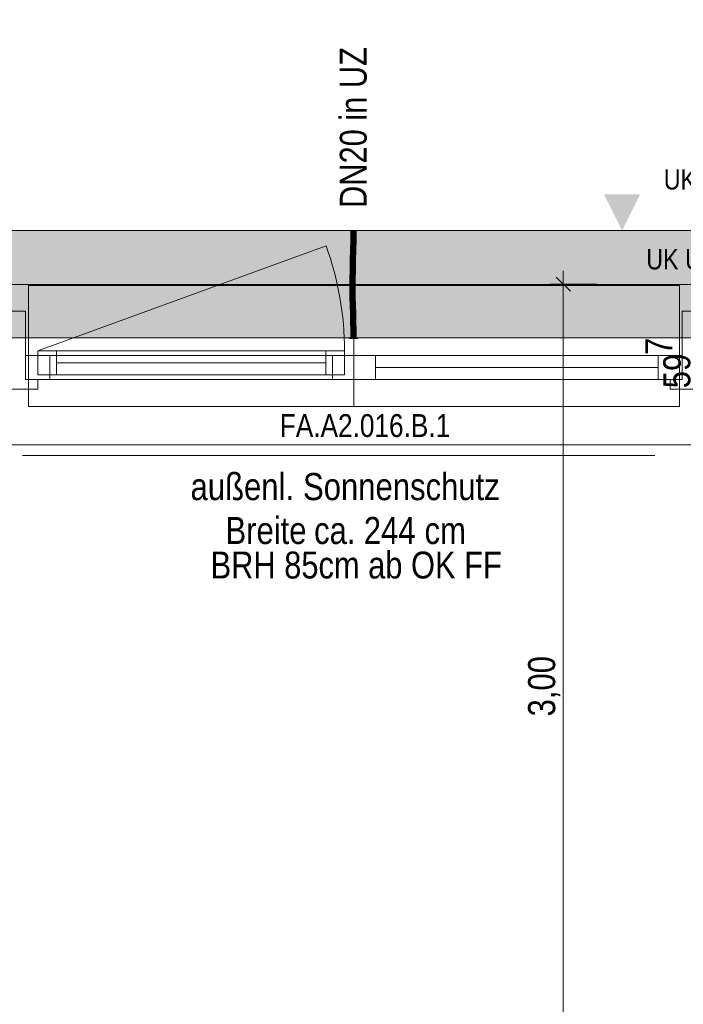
# Model space of a CAD drawing. Extents: x -620 to 300, y 62 to 1112.
# Tile 47 of 88: x -68 to -19, y 556 to 629. Entities that reach past the tile are written whole.
import ezdxf
from ezdxf.lldxf.tags import DXFTag

# ---------------------------------------------------------------- set-up
doc = ezdxf.new("R2010")
doc.units = 0
doc.layers.get('0').update_dxf_attribs({"lineweight": 13})
for name, color, linetype, lineweight, true_color in [('00_Beschriftung UZ', 3, 'Continuous', 13, 0x00ff00), ('30 -33 Aussenwände- 7 Fassade_ Elemente', 7, 'Continuous', 9, 0x00aacc), ('30 -35 Decken- 1 Konstruktion-Träger- Stahlbeton', 7, 'grob-A06G9RP38I', 13, 0x33aa00), ('70 -72 Beschriftung- 1 Beschriftung allgemein', 7, 'Continuous', 9, 0xff6633), ('70 -76 Bemaßung- 2 Allgemein', 9, 'Continuous', 5, 0x808080), ('E_Leerrohr 20', 7, 'Continuous', 13, 0xcc0099), ('E_Leerrohr 20-Shading', 7, 'Continuous', 13, 0xcc0099), ('iwb_Schraffur_Unterzug', 7, 'Continuous', 5, 0xffffcc)]:
    doc.layers.add(name, color=color, linetype=linetype, lineweight=lineweight, true_color=true_color)
doc.layers.add('70 -71 Achsen- 1 Gebäudeachsen', color=7, linetype='STRICHPUNKT2-A06G9RP48I', lineweight=18)
doc.layers.add('Detailelementbeschriftung', color=7, linetype='Continuous', lineweight=9)
doc.styles.get("Standard").update_dxf_attribs({"font": 'ARIALN.TTF'})
tags = doc.linetypes.add('grob-A06G9RP38I', pattern=[14, 3, -8, 3]).pattern_tags.tags
tags[8:9] = [DXFTag(74, 4), DXFTag(75, 0), DXFTag(340, '0'), DXFTag(46, 0.0), DXFTag(50, 0.0), DXFTag(44, 0.0), DXFTag(45, 0.0)]
tags[6:7] = [DXFTag(74, 4), DXFTag(75, 0), DXFTag(340, '0'), DXFTag(46, 0.0), DXFTag(50, 0.0), DXFTag(44, 0.0), DXFTag(45, 0.0)]
tags[4:5] = [DXFTag(74, 4), DXFTag(75, 0), DXFTag(340, '0'), DXFTag(46, 0.0), DXFTag(50, 0.0), DXFTag(44, 0.0), DXFTag(45, 0.0)]
tags = doc.linetypes.add('STRICHPUNKT2', pattern=[12.7, 6.35, -3.175, 0, -3.175]).pattern_tags.tags
tags[10:11] = [DXFTag(74, 4), DXFTag(75, 0), DXFTag(340, '0'), DXFTag(46, 0.0), DXFTag(50, 0.0), DXFTag(44, 0.0), DXFTag(45, 0.0)]
tags[8:9] = [DXFTag(74, 4), DXFTag(75, 0), DXFTag(340, '0'), DXFTag(46, 0.0), DXFTag(50, 0.0), DXFTag(44, 0.0), DXFTag(45, 0.0)]
tags[6:7] = [DXFTag(74, 4), DXFTag(75, 0), DXFTag(340, '0'), DXFTag(46, 0.0), DXFTag(50, 0.0), DXFTag(44, 0.0), DXFTag(45, 0.0)]
tags[4:5] = [DXFTag(74, 4), DXFTag(75, 0), DXFTag(340, '0'), DXFTag(46, 0.0), DXFTag(50, 0.0), DXFTag(44, 0.0), DXFTag(45, 0.0)]
tags = doc.linetypes.add('STRICHPUNKT2-A06G9RP48I', pattern=[12.7, 6.35, -3.175, 0, -3.175]).pattern_tags.tags
tags[10:11] = [DXFTag(74, 4), DXFTag(75, 0), DXFTag(340, '0'), DXFTag(46, 0.0), DXFTag(50, 0.0), DXFTag(44, 0.0), DXFTag(45, 0.0)]
tags[8:9] = [DXFTag(74, 4), DXFTag(75, 0), DXFTag(340, '0'), DXFTag(46, 0.0), DXFTag(50, 0.0), DXFTag(44, 0.0), DXFTag(45, 0.0)]
tags[6:7] = [DXFTag(74, 4), DXFTag(75, 0), DXFTag(340, '0'), DXFTag(46, 0.0), DXFTag(50, 0.0), DXFTag(44, 0.0), DXFTag(45, 0.0)]
tags[4:5] = [DXFTag(74, 4), DXFTag(75, 0), DXFTag(340, '0'), DXFTag(46, 0.0), DXFTag(50, 0.0), DXFTag(44, 0.0), DXFTag(45, 0.0)]

# ---------------------------------------------------------------- blocks, each defined once
blk = doc.blocks.new('Shading-A06G9RL38I', base_point=(-43.692, 607.921))
at = {"layer": 'E_Leerrohr 20-Shading', "color": 223, "true_color": 0xc67fb4}
for points in [[(-43.819, 613.614), (-43.877, 613.614), (-43.825, 612.891), (-43.884, 612.892)], [(-43.477, 613.614), (-43.536, 613.614), (-43.484, 612.886), (-43.542, 612.887)], [(-43.825, 612.891), (-43.884, 612.892), (-43.842, 612.167), (-43.899, 612.169)], [(-43.84, 612.167), (-43.825, 612.891), (-43.842, 612.167)], [(-43.488, 612.886), (-43.542, 612.887), (-43.514, 612.159), (-43.558, 612.161)], [(-43.499, 612.159), (-43.484, 612.886), (-43.514, 612.159), (-43.488, 612.886)], [(-43.842, 612.167), (-43.899, 612.169), (-43.865, 611.443), (-43.919, 611.444)], [(-43.865, 611.443), (-43.861, 611.443), (-43.842, 612.167), (-43.84, 612.167)], [(-43.861, 611.443), (-43.86, 611.443), (-43.84, 612.167)], [(-43.514, 612.159), (-43.558, 612.161), (-43.548, 611.435), (-43.577, 611.435)], [(-43.519, 611.434), (-43.499, 612.159), (-43.548, 611.435), (-43.514, 612.159)], [(-43.882, 610.848), (-43.865, 611.443), (-43.938, 610.719), (-43.919, 611.444)], [(-43.865, 611.443), (-43.882, 610.848), (-43.861, 611.443), (-43.869, 611.153)], [(-43.861, 611.443), (-43.869, 611.153), (-43.86, 611.443), (-43.866, 611.217)], [(-43.548, 611.435), (-43.577, 611.435), (-43.58, 610.711), (-43.596, 610.711)], [(-43.538, 610.71), (-43.519, 611.434), (-43.58, 610.711), (-43.548, 611.435)], [(-43.888, 610.718), (-43.938, 610.719), (-43.912, 609.991), (-43.951, 609.992)], [(-43.882, 610.848), (-43.938, 610.719), (-43.888, 610.718)], [(-43.901, 609.991), (-43.886, 610.718), (-43.912, 609.991), (-43.888, 610.718)], [(-43.901, 609.991), (-43.894, 609.991), (-43.886, 610.718), (-43.881, 610.718)], [(-43.894, 609.991), (-43.893, 609.991), (-43.881, 610.718), (-43.879, 610.718)], [(-43.886, 610.718), (-43.882, 610.848), (-43.888, 610.718)], [(-43.882, 610.848), (-43.886, 610.718), (-43.869, 611.153), (-43.881, 610.718)], [(-43.869, 611.153), (-43.881, 610.718), (-43.866, 611.217), (-43.879, 610.718)], [(-43.589, 610.711), (-43.596, 610.711), (-43.607, 609.988), (-43.61, 609.988)], [(-43.603, 609.988), (-43.58, 610.711), (-43.607, 609.988), (-43.589, 610.711)], [(-43.602, 609.988), (-43.58, 610.711), (-43.593, 610.316)], [(-43.602, 609.988), (-43.551, 609.987), (-43.58, 610.711), (-43.538, 610.71)], [(-43.914, 609.63), (-43.912, 609.991), (-43.953, 609.631), (-43.951, 609.992)], [(-43.904, 609.264), (-43.901, 609.991), (-43.917, 609.264), (-43.912, 609.991)], [(-43.904, 609.264), (-43.894, 609.991), (-43.901, 609.991)], [(-43.904, 609.264), (-43.896, 609.264), (-43.894, 609.991), (-43.894, 609.63)], [(-43.894, 609.63), (-43.893, 609.991), (-43.894, 609.991)], [(-43.611, 609.625), (-43.61, 609.625), (-43.61, 609.988), (-43.607, 609.988)], [(-43.61, 609.625), (-43.606, 609.625), (-43.607, 609.988), (-43.603, 609.988)], [(-43.606, 609.625), (-43.553, 609.624), (-43.602, 609.988), (-43.551, 609.987)], [(-43.606, 609.625), (-43.602, 609.988), (-43.606, 609.698)], [(-43.602, 609.988), (-43.603, 609.988), (-43.606, 609.698)], [(-43.603, 609.988), (-43.602, 609.988), (-43.593, 610.316)], [(-43.917, 609.264), (-43.914, 609.63), (-43.954, 609.264), (-43.953, 609.631)], [(-43.917, 609.264), (-43.954, 609.264), (-43.903, 608.654), (-43.946, 608.653)], [(-43.893, 608.654), (-43.904, 609.264), (-43.903, 608.654), (-43.917, 609.264)], [(-43.888, 608.654), (-43.896, 609.264), (-43.893, 608.654), (-43.904, 609.264)], [(-43.609, 609.265), (-43.606, 609.625), (-43.613, 609.265), (-43.611, 609.625)], [(-43.609, 609.265), (-43.613, 609.265), (-43.595, 608.659), (-43.605, 608.659)], [(-43.609, 609.265), (-43.554, 609.266), (-43.606, 609.625), (-43.553, 609.624)], [(-43.547, 608.66), (-43.554, 609.266), (-43.595, 608.659), (-43.609, 609.265)], [(-43.903, 608.654), (-43.946, 608.653), (-43.878, 608.044), (-43.932, 608.042)], [(-43.874, 608.044), (-43.893, 608.654), (-43.878, 608.044), (-43.903, 608.654)], [(-43.873, 608.044), (-43.888, 608.654), (-43.874, 608.044), (-43.893, 608.654)], [(-43.604, 608.659), (-43.605, 608.659), (-43.59, 608.052)], [(-43.57, 608.052), (-43.595, 608.659), (-43.59, 608.052), (-43.604, 608.659)], [(-43.532, 608.053), (-43.547, 608.66), (-43.57, 608.052), (-43.595, 608.659)], [(-43.878, 608.044), (-43.932, 608.042), (-43.869, 607.875), (-43.91, 607.875)], [(-43.91, 607.875), (-43.932, 608.042), (-43.927, 607.875)], [(-43.913, 607.434), (-43.855, 607.435), (-43.927, 607.875), (-43.91, 607.875)], [(-43.91, 607.875), (-43.855, 607.435), (-43.868, 607.875)], [(-43.874, 608.044), (-43.878, 608.044), (-43.868, 607.875), (-43.869, 607.875)], [(-43.868, 607.875), (-43.873, 608.044), (-43.874, 608.044)], [(-43.585, 607.877), (-43.561, 607.878), (-43.59, 608.052), (-43.57, 608.052)], [(-43.514, 607.445), (-43.527, 607.878), (-43.572, 607.444), (-43.585, 607.877)], [(-43.561, 607.878), (-43.527, 607.878), (-43.57, 608.052), (-43.532, 608.053)], [(-43.855, 607.435), (-43.913, 607.434), (-43.837, 606.827), (-43.896, 606.826)], [(-43.514, 607.445), (-43.572, 607.444), (-43.496, 606.836), (-43.555, 606.834)], [(-43.837, 606.827), (-43.896, 606.826), (-43.825, 606.22), (-43.883, 606.219)], [(-43.824, 606.22), (-43.837, 606.827), (-43.825, 606.22), (-43.837, 606.827)], [(-43.496, 606.836), (-43.555, 606.834), (-43.483, 606.225), (-43.541, 606.224)], [(-43.825, 606.22), (-43.883, 606.219), (-43.823, 605.614), (-43.877, 605.614)], [(-43.823, 605.614), (-43.82, 605.614), (-43.825, 606.22), (-43.824, 606.22)], [(-43.82, 605.614), (-43.819, 605.614), (-43.824, 606.22)], [(-43.477, 605.614), (-43.486, 606.225), (-43.536, 605.614), (-43.541, 606.224)], [(-43.477, 605.614), (-43.483, 606.225), (-43.486, 606.225)]]:
    blk.add_solid(points, dxfattribs=at)
at = {"layer": 'E_Leerrohr 20-Shading', "color": 231, "true_color": 0xe17fc9}
for points in [[(-43.677, 613.614), (-43.819, 613.614), (-43.684, 612.889), (-43.825, 612.891)], [(-43.677, 613.614), (-43.684, 612.889), (-43.679, 612.889)], [(-43.673, 612.889), (-43.677, 613.614), (-43.679, 612.889)], [(-43.542, 612.887), (-43.536, 613.614), (-43.673, 612.889), (-43.677, 613.614)], [(-43.684, 612.889), (-43.825, 612.891), (-43.699, 612.164), (-43.84, 612.167)], [(-43.684, 612.889), (-43.699, 612.164), (-43.694, 612.164)], [(-43.684, 612.889), (-43.694, 612.164), (-43.679, 612.889), (-43.684, 612.164)], [(-43.684, 612.164), (-43.662, 612.163), (-43.679, 612.889), (-43.673, 612.889)], [(-43.662, 612.163), (-43.558, 612.161), (-43.673, 612.889), (-43.542, 612.887)], [(-43.699, 612.164), (-43.84, 612.167), (-43.719, 611.439), (-43.86, 611.443)], [(-43.699, 612.164), (-43.719, 611.439), (-43.716, 611.439)], [(-43.707, 611.439), (-43.694, 612.164), (-43.716, 611.439), (-43.699, 612.164)], [(-43.694, 612.164), (-43.707, 611.439), (-43.684, 612.164), (-43.689, 611.438)], [(-43.689, 611.438), (-43.648, 611.437), (-43.684, 612.164), (-43.662, 612.163)], [(-43.648, 611.437), (-43.577, 611.435), (-43.662, 612.163), (-43.558, 612.161)], [(-43.719, 611.439), (-43.86, 611.443), (-43.738, 610.714), (-43.879, 610.718)], [(-43.716, 611.439), (-43.719, 611.439), (-43.734, 610.714), (-43.738, 610.714)], [(-43.72, 610.714), (-43.707, 611.439), (-43.734, 610.714), (-43.716, 611.439)], [(-43.707, 611.439), (-43.72, 610.714), (-43.689, 611.438), (-43.695, 610.713)], [(-43.695, 610.713), (-43.635, 610.712), (-43.689, 611.438), (-43.648, 611.437)], [(-43.635, 610.712), (-43.596, 610.711), (-43.648, 611.437), (-43.577, 611.435)], [(-43.857, 610.717), (-43.879, 610.718), (-43.847, 609.991), (-43.893, 609.991)], [(-43.751, 609.99), (-43.738, 610.714), (-43.847, 609.991), (-43.857, 610.717)], [(-43.734, 610.714), (-43.738, 610.714), (-43.748, 609.99), (-43.751, 609.99)], [(-43.73, 609.989), (-43.72, 610.714), (-43.748, 609.99), (-43.734, 610.714)], [(-43.72, 610.714), (-43.73, 609.989), (-43.695, 610.713), (-43.699, 609.989)], [(-43.699, 609.989), (-43.625, 609.988), (-43.695, 610.713), (-43.635, 610.712)], [(-43.635, 610.712), (-43.625, 609.988), (-43.597, 610.711), (-43.618, 609.988)], [(-43.618, 609.988), (-43.61, 609.988), (-43.597, 610.711), (-43.596, 610.711)], [(-43.894, 609.63), (-43.846, 609.629), (-43.893, 609.991), (-43.847, 609.991)], [(-43.846, 609.629), (-43.753, 609.628), (-43.847, 609.991), (-43.751, 609.99)], [(-43.753, 609.628), (-43.732, 609.627), (-43.748, 609.99), (-43.73, 609.989)], [(-43.748, 609.99), (-43.751, 609.99), (-43.753, 609.628)], [(-43.699, 609.989), (-43.73, 609.989), (-43.699, 609.627), (-43.732, 609.627)], [(-43.699, 609.989), (-43.624, 609.782), (-43.625, 609.988)], [(-43.624, 609.782), (-43.699, 609.989), (-43.629, 609.626), (-43.699, 609.627)], [(-43.618, 609.988), (-43.625, 609.988), (-43.621, 609.885)], [(-43.621, 609.885), (-43.625, 609.988), (-43.624, 609.782)], [(-43.61, 609.988), (-43.618, 609.988), (-43.615, 609.731), (-43.621, 609.885)], [(-43.611, 609.625), (-43.61, 609.988), (-43.615, 609.731)], [(-43.754, 609.265), (-43.753, 609.628), (-43.896, 609.264), (-43.894, 609.63)], [(-43.845, 609.265), (-43.896, 609.264), (-43.85, 608.654), (-43.888, 608.654)], [(-43.747, 608.656), (-43.754, 609.265), (-43.85, 608.654), (-43.845, 609.265)], [(-43.735, 609.265), (-43.753, 609.628), (-43.754, 609.265)], [(-43.735, 609.265), (-43.754, 609.265), (-43.733, 608.657), (-43.747, 608.656)], [(-43.753, 609.628), (-43.735, 609.265), (-43.732, 609.627)], [(-43.732, 609.627), (-43.735, 609.265), (-43.699, 609.627), (-43.7, 609.265)], [(-43.7, 609.265), (-43.735, 609.265), (-43.7, 609.222)], [(-43.7, 609.222), (-43.735, 609.265), (-43.698, 608.657), (-43.733, 608.657)], [(-43.699, 609.627), (-43.7, 609.265), (-43.629, 609.626), (-43.641, 609.265)], [(-43.641, 609.265), (-43.7, 609.265), (-43.645, 609.154), (-43.7, 609.222)], [(-43.645, 609.154), (-43.7, 609.222), (-43.662, 608.658), (-43.698, 608.657)], [(-43.645, 609.154), (-43.629, 609.135), (-43.641, 609.265), (-43.625, 609.265)], [(-43.624, 609.782), (-43.641, 609.265), (-43.623, 609.369), (-43.625, 609.265)], [(-43.629, 609.135), (-43.624, 609.129), (-43.625, 609.265), (-43.623, 609.265)], [(-43.613, 609.265), (-43.624, 609.129), (-43.618, 608.659), (-43.628, 608.659)], [(-43.625, 609.265), (-43.623, 609.265), (-43.623, 609.369)], [(-43.615, 609.731), (-43.621, 609.885), (-43.623, 609.369), (-43.624, 609.782)], [(-43.623, 609.265), (-43.624, 609.129), (-43.62, 609.265)], [(-43.624, 609.129), (-43.613, 609.265), (-43.62, 609.265)], [(-43.623, 609.265), (-43.611, 609.625), (-43.623, 609.369), (-43.615, 609.731)], [(-43.611, 609.625), (-43.623, 609.265), (-43.62, 609.265)], [(-43.615, 609.463), (-43.62, 609.265), (-43.612, 609.463), (-43.613, 609.265)], [(-43.613, 609.265), (-43.618, 608.659), (-43.605, 608.659)], [(-43.611, 609.625), (-43.615, 609.463), (-43.612, 609.463)], [(-43.85, 608.654), (-43.888, 608.654), (-43.861, 608.044), (-43.873, 608.044)], [(-43.861, 608.044), (-43.732, 608.048), (-43.85, 608.654), (-43.748, 608.656)], [(-43.732, 608.048), (-43.747, 608.656), (-43.748, 608.656)], [(-43.733, 608.657), (-43.747, 608.656), (-43.728, 608.048), (-43.732, 608.048)], [(-43.698, 608.657), (-43.733, 608.657), (-43.693, 608.049), (-43.728, 608.048)], [(-43.662, 608.658), (-43.698, 608.657), (-43.685, 608.049), (-43.693, 608.049)], [(-43.656, 608.05), (-43.637, 608.658), (-43.685, 608.049), (-43.662, 608.658)], [(-43.662, 608.658), (-43.641, 608.658), (-43.645, 609.154), (-43.629, 609.135)], [(-43.656, 608.05), (-43.639, 608.05), (-43.637, 608.658), (-43.628, 608.659)], [(-43.641, 608.658), (-43.637, 608.658), (-43.629, 609.135), (-43.624, 609.129)], [(-43.628, 608.659), (-43.639, 608.05), (-43.618, 608.659), (-43.624, 608.051)], [(-43.637, 608.658), (-43.628, 608.659), (-43.624, 609.129)], [(-43.618, 608.659), (-43.624, 608.051), (-43.605, 608.659), (-43.599, 608.052)], [(-43.599, 608.052), (-43.59, 608.052), (-43.605, 608.659)], [(-43.868, 607.875), (-43.864, 607.875), (-43.873, 608.044), (-43.861, 608.044)], [(-43.714, 607.439), (-43.727, 607.877), (-43.855, 607.435), (-43.868, 607.875)], [(-43.864, 607.875), (-43.727, 607.877), (-43.861, 608.044), (-43.732, 608.048)], [(-43.728, 608.048), (-43.732, 608.048), (-43.727, 607.877)], [(-43.693, 608.049), (-43.728, 608.048), (-43.692, 607.921), (-43.727, 607.877)], [(-43.692, 607.921), (-43.727, 607.877), (-43.691, 607.777)], [(-43.691, 607.777), (-43.727, 607.877), (-43.688, 607.44), (-43.714, 607.439)], [(-43.692, 607.921), (-43.69, 607.923), (-43.693, 608.049), (-43.685, 608.049)], [(-43.69, 607.923), (-43.692, 607.921), (-43.692, 607.885)], [(-43.691, 607.777), (-43.69, 607.923), (-43.692, 607.885)], [(-43.691, 607.777), (-43.667, 607.709), (-43.69, 607.923), (-43.659, 607.964)], [(-43.675, 607.44), (-43.667, 607.709), (-43.688, 607.44), (-43.691, 607.777)], [(-43.69, 607.923), (-43.659, 607.964), (-43.685, 608.049), (-43.656, 608.05)], [(-43.647, 607.654), (-43.64, 607.988), (-43.667, 607.709), (-43.659, 607.964)], [(-43.639, 608.05), (-43.656, 608.05), (-43.64, 607.988), (-43.659, 607.964)], [(-43.625, 608.008), (-43.64, 607.988), (-43.629, 607.603), (-43.647, 607.654)], [(-43.639, 608.05), (-43.64, 607.988), (-43.624, 608.051), (-43.625, 608.008)], [(-43.629, 607.603), (-43.594, 607.504), (-43.625, 608.008), (-43.599, 608.041)], [(-43.624, 608.051), (-43.625, 608.008), (-43.599, 608.052), (-43.599, 608.041)], [(-43.599, 608.041), (-43.59, 608.052), (-43.599, 608.052)], [(-43.594, 607.504), (-43.591, 607.497), (-43.599, 608.041), (-43.59, 608.052)], [(-43.59, 608.052), (-43.591, 607.497), (-43.585, 607.877)], [(-43.591, 607.497), (-43.572, 607.444), (-43.585, 607.877)], [(-43.714, 607.439), (-43.855, 607.435), (-43.696, 606.831), (-43.837, 606.827)], [(-43.695, 606.831), (-43.685, 607.129), (-43.714, 607.439), (-43.688, 607.44)], [(-43.695, 606.831), (-43.714, 607.439), (-43.696, 606.831)], [(-43.695, 606.831), (-43.683, 606.831), (-43.685, 607.129)], [(-43.685, 607.129), (-43.675, 607.44), (-43.688, 607.44)], [(-43.683, 606.831), (-43.675, 607.44), (-43.685, 607.129)], [(-43.683, 606.831), (-43.664, 606.832), (-43.675, 607.44), (-43.652, 607.441)], [(-43.647, 607.654), (-43.667, 607.709), (-43.652, 607.441), (-43.675, 607.44)], [(-43.664, 606.832), (-43.638, 606.832), (-43.652, 607.441), (-43.631, 607.442)], [(-43.647, 607.654), (-43.652, 607.441), (-43.629, 607.603), (-43.631, 607.442)], [(-43.638, 606.832), (-43.602, 606.833), (-43.631, 607.442), (-43.592, 607.443)], [(-43.629, 607.603), (-43.631, 607.442), (-43.594, 607.504), (-43.593, 607.443)], [(-43.555, 606.834), (-43.572, 607.444), (-43.602, 606.833), (-43.592, 607.443)], [(-43.593, 607.443), (-43.592, 607.443), (-43.594, 607.504), (-43.591, 607.497)], [(-43.592, 607.443), (-43.572, 607.444), (-43.591, 607.497)], [(-43.696, 606.831), (-43.837, 606.827), (-43.683, 606.222), (-43.824, 606.22)], [(-43.683, 606.831), (-43.696, 606.831), (-43.679, 606.222), (-43.68, 606.222)], [(-43.696, 606.831), (-43.696, 606.831), (-43.68, 606.222), (-43.683, 606.222)], [(-43.664, 606.832), (-43.683, 606.831), (-43.674, 606.222), (-43.679, 606.222)], [(-43.664, 606.832), (-43.674, 606.222), (-43.638, 606.832), (-43.644, 606.223)], [(-43.644, 606.223), (-43.611, 606.223), (-43.638, 606.832), (-43.602, 606.833)], [(-43.611, 606.223), (-43.541, 606.224), (-43.602, 606.833), (-43.555, 606.834)], [(-43.683, 606.222), (-43.824, 606.22), (-43.677, 605.614), (-43.819, 605.614)], [(-43.679, 606.158), (-43.68, 606.222), (-43.678, 605.929), (-43.683, 606.222)], [(-43.677, 605.614), (-43.678, 605.929), (-43.683, 606.222)], [(-43.679, 606.222), (-43.68, 606.222), (-43.679, 606.158)], [(-43.674, 606.222), (-43.679, 606.222), (-43.675, 605.972), (-43.679, 606.158)], [(-43.676, 605.802), (-43.675, 605.972), (-43.678, 605.929), (-43.679, 606.158)], [(-43.677, 605.614), (-43.676, 605.802), (-43.678, 605.929)], [(-43.673, 605.614), (-43.676, 605.802), (-43.677, 605.614)], [(-43.673, 605.614), (-43.668, 605.614), (-43.676, 605.802), (-43.675, 605.972)], [(-43.675, 605.972), (-43.668, 605.614), (-43.611, 606.223), (-43.619, 605.614)], [(-43.675, 605.972), (-43.611, 606.223), (-43.674, 606.222)], [(-43.619, 605.614), (-43.536, 605.614), (-43.611, 606.223), (-43.541, 606.224)]]:
    blk.add_solid(points, dxfattribs=at)
blk = doc.blocks.new('Shading-A06G9RL58I', base_point=(-43.877, 612.826))
at = {"layer": 'E_Leerrohr 20-Shading', "color": 213, "true_color": 0xd67fc0}
for points in [[(-44.007, 613.626), (-44.007, 613.614), (-43.899, 613.626), (-43.899, 613.614)], [(-43.899, 613.614), (-43.677, 613.614), (-43.899, 613.626), (-43.677, 613.626)], [(-43.877, 612.826), (-43.677, 612.826), (-43.877, 613.614), (-43.677, 613.614)], [(-43.677, 613.626), (-43.677, 613.614), (-43.585, 613.626), (-43.585, 613.614)], [(-43.677, 613.614), (-43.677, 612.826), (-43.477, 613.614), (-43.489, 612.826)], [(-43.585, 613.626), (-43.585, 613.614), (-43.569, 613.626), (-43.569, 613.614)], [(-43.569, 613.614), (-43.347, 613.614), (-43.569, 613.626), (-43.347, 613.626)], [(-43.489, 612.826), (-43.477, 612.826), (-43.477, 613.614)]]:
    blk.add_solid(points, dxfattribs=at)
blk = doc.blocks.new('Shading-A06G9RL78I', base_point=(-43.847, 605.614))
at = {"layer": 'E_Leerrohr 20-Shading', "color": 213, "true_color": 0xd67fc0}
for points in [[(-43.851, 605.695), (-43.877, 606.402), (-43.877, 606.22)], [(-43.877, 606.402), (-43.851, 605.695), (-43.696, 606.402), (-43.7, 606.155)], [(-43.7, 606.155), (-43.677, 606.223), (-43.696, 606.402), (-43.677, 606.402)], [(-43.677, 606.223), (-43.589, 605.955), (-43.677, 606.402), (-43.583, 606.402)], [(-43.487, 606.243), (-43.583, 606.402), (-43.477, 605.614), (-43.589, 605.955)], [(-43.493, 606.402), (-43.583, 606.402), (-43.487, 606.243)], [(-43.486, 606.402), (-43.493, 606.402), (-43.477, 606.226), (-43.487, 606.243)], [(-43.477, 606.226), (-43.477, 606.402), (-43.486, 606.402)], [(-43.912, 605.614), (-44.007, 605.614), (-43.912, 605.602), (-44.007, 605.602)], [(-43.912, 605.602), (-43.905, 605.602), (-43.912, 605.614), (-43.905, 605.614)], [(-43.905, 605.602), (-43.851, 605.602), (-43.905, 605.614), (-43.851, 605.614)], [(-43.877, 605.614), (-43.851, 605.695), (-43.877, 606.22)], [(-43.851, 605.695), (-43.877, 605.614), (-43.847, 605.614)], [(-43.847, 605.614), (-43.708, 605.614), (-43.851, 605.695), (-43.7, 606.155)], [(-43.851, 605.614), (-43.851, 605.602), (-43.834, 605.614), (-43.834, 605.602)], [(-43.834, 605.602), (-43.785, 605.602), (-43.834, 605.614), (-43.786, 605.614)], [(-43.786, 605.614), (-43.785, 605.602), (-43.758, 605.614), (-43.758, 605.602)], [(-43.758, 605.602), (-43.677, 605.602), (-43.758, 605.614), (-43.677, 605.614)], [(-43.708, 605.614), (-43.69, 605.614), (-43.7, 606.155), (-43.677, 606.223)], [(-43.679, 606.167), (-43.69, 605.614), (-43.677, 605.981), (-43.683, 605.614)], [(-43.683, 605.614), (-43.677, 605.614), (-43.677, 605.981)], [(-43.677, 606.223), (-43.679, 606.167), (-43.677, 605.981)], [(-43.672, 605.614), (-43.594, 605.614), (-43.677, 606.223), (-43.589, 605.955)], [(-43.672, 605.614), (-43.677, 606.223), (-43.675, 605.614), (-43.677, 605.981)], [(-43.677, 605.981), (-43.677, 605.614), (-43.675, 605.614)], [(-43.632, 605.614), (-43.677, 605.614), (-43.633, 605.602), (-43.677, 605.602)], [(-43.606, 605.602), (-43.606, 605.614), (-43.633, 605.602), (-43.632, 605.614)], [(-43.606, 605.602), (-43.58, 605.602), (-43.606, 605.614), (-43.58, 605.614)], [(-43.594, 605.614), (-43.477, 605.614), (-43.589, 605.955)], [(-43.58, 605.614), (-43.58, 605.602), (-43.538, 605.614), (-43.538, 605.602)], [(-43.538, 605.602), (-43.347, 605.602), (-43.538, 605.614), (-43.347, 605.614)], [(-43.487, 606.243), (-43.477, 605.614), (-43.477, 605.983)], [(-43.477, 606.226), (-43.487, 606.243), (-43.477, 605.983)]]:
    blk.add_solid(points, dxfattribs=at)
blk = doc.blocks.new('Referenz-A06G9RP68I')
at = {"layer": '00_Beschriftung UZ', "color": 0, "lineweight": -2}
for points in [[(-25.051, 616.305), (-23.719, 613.634), (-22.381, 616.303)], [(-25.051, 610.964), (-23.719, 613.634), (-22.381, 610.965)]]:
    blk.add_solid(points, dxfattribs=at)
at = {"layer": '30 -33 Aussenwände- 7 Fassade_ Elemente', "color": 0, "linetype": 'Continuous', "lineweight": -2, "ltscale": 0.13}
for p, q in [((-121.647, 613.634), (34.353, 613.634)), ((-70.447, 607.634), (-68.047, 607.634)), ((-68.047, 607.634), (-68.047, 602.534)), ((-19.247, 602.534), (-19.247, 607.634)), ((-19.247, 607.634), (-16.847, 607.634)), ((-68.047, 604.334), (-43.647, 604.334)), ((-68.047, 604.334), (-66.247, 604.334)), ((-68.047, 602.534), (-68.047, 604.334)), ((-68.047, 602.534), (-68.047, 604.334)), ((-67.147, 604.684), (-44.347, 604.684)), ((-67.147, 602.884), (-67.147, 604.684)), ((-67.147, 602.884), (-67.147, 604.684)), ((-67.147, 604.684), (-65.747, 604.684)), ((-66.247, 604.334), (-66.247, 602.534)), ((-65.747, 604.684), (-65.747, 602.884)), ((-45.747, 602.884), (-45.747, 604.684)), ((-45.747, 604.684), (-44.347, 604.684)), ((-45.247, 602.534), (-45.247, 604.334)), ((-45.247, 604.334), (-43.647, 604.334)), ((-44.347, 604.684), (-44.347, 602.884)), ((-44.347, 604.684), (-44.347, 602.884)), ((-43.647, 604.334), (-43.647, 602.534)), ((-43.647, 604.334), (-19.247, 604.334)), ((-43.647, 604.334), (-42.047, 604.334)), ((-43.647, 604.334), (-43.647, 602.534)), ((-42.047, 604.334), (-42.047, 602.534)), ((-21.047, 602.534), (-21.047, 604.334)), ((-21.047, 604.334), (-19.247, 604.334)), ((-19.247, 604.334), (-19.247, 602.534)), ((-19.247, 604.334), (-19.247, 602.534)), ((-45.747, 603.784), (-65.747, 603.784)), ((-42.047, 603.434), (-21.047, 603.434)), ((-44.347, 602.884), (-67.147, 602.884)), ((-65.747, 602.884), (-67.147, 602.884)), ((-44.347, 602.884), (-45.747, 602.884)), ((-68.047, 602.534), (-67.147, 602.534)), ((-66.247, 602.534), (-68.047, 602.534)), ((-43.647, 602.534), (-68.047, 602.534)), ((-67.147, 602.534), (-67.147, 601.834)), ((-43.647, 602.534), (-45.247, 602.534)), ((-42.047, 602.534), (-43.647, 602.534)), ((-19.247, 602.534), (-43.647, 602.534)), ((-19.247, 602.534), (-21.047, 602.534)), ((-20.147, 602.534), (-19.247, 602.534)), ((-20.147, 601.834), (-20.147, 602.534)), ((-67.147, 601.834), (-71.347, 601.834)), ((-15.947, 601.834), (-20.147, 601.834)), ((37.453, 597.694), (-124.747, 597.694))]:
    blk.add_line(p, q, dxfattribs=at)
at = {"layer": '30 -33 Aussenwände- 7 Fassade_ Elemente', "color": 0, "linetype": 'grob-A06G9RP38I', "lineweight": -2, "ltscale": 0.13}
blk.add_line((-67.147, 604.684), (-45.722, 612.482), dxfattribs=at)
at = {"layer": '30 -33 Aussenwände- 7 Fassade_ Elemente', "color": 0, "lineweight": -2}
for p, q in [((-43.647, 609.534), (-67.847, 609.534)), ((-67.847, 609.534), (-67.847, 604.334)), ((-43.647, 609.534), (-43.647, 604.334)), ((-19.447, 609.534), (-43.647, 609.534)), ((-19.447, 604.334), (-19.447, 609.534)), ((-66.247, 604.334), (-67.847, 604.334)), ((-67.847, 604.334), (-67.847, 602.534)), ((-67.147, 602.884), (-67.147, 604.684)), ((-67.147, 604.684), (-65.747, 604.684)), ((-66.247, 602.534), (-66.247, 604.334)), ((-65.747, 602.884), (-65.747, 604.684)), ((-65.747, 604.684), (-45.747, 604.684)), ((-45.747, 604.684), (-44.347, 604.684)), ((-45.747, 604.684), (-45.747, 602.884)), ((-45.247, 604.334), (-43.647, 604.334)), ((-45.247, 602.534), (-45.247, 604.334)), ((-44.347, 604.684), (-44.347, 602.884)), ((-43.647, 604.334), (-43.647, 602.534)), ((-42.047, 604.334), (-43.647, 604.334)), ((-42.047, 604.334), (-42.047, 602.534)), ((-42.047, 604.334), (-21.047, 604.334)), ((-21.047, 604.334), (-19.447, 604.334)), ((-21.047, 604.334), (-21.047, 602.534)), ((-19.447, 604.334), (-19.447, 602.534)), ((-45.747, 603.784), (-65.747, 603.784)), ((-42.047, 603.434), (-21.047, 603.434)), ((-65.747, 602.884), (-67.147, 602.884)), ((-45.747, 602.884), (-65.747, 602.884)), ((-44.347, 602.884), (-45.747, 602.884)), ((-67.847, 602.534), (-66.247, 602.534)), ((-67.847, 600.534), (-67.847, 602.534)), ((-45.247, 602.534), (-66.247, 602.534)), ((-43.647, 602.534), (-45.247, 602.534)), ((-43.647, 600.534), (-43.647, 602.534)), ((-43.647, 602.534), (-42.047, 602.534)), ((-21.047, 602.534), (-42.047, 602.534)), ((-19.447, 602.534), (-21.047, 602.534)), ((-19.447, 602.534), (-19.447, 600.534)), ((-43.647, 600.534), (-67.847, 600.534)), ((-19.447, 600.534), (-43.647, 600.534))]:
    blk.add_line(p, q, dxfattribs=at)
at = {"layer": '30 -33 Aussenwände- 7 Fassade_ Elemente', "color": 0, "linetype": 'grob-A06G9RP38I', "lineweight": -2, "ltscale": 0.13}
blk.add_ellipse((-67.147, 604.684), major_axis=(22.8, 0), ratio=1, start_param=0, end_param=0.349066, dxfattribs=at)
at = {"layer": '30 -35 Decken- 1 Konstruktion-Träger- Stahlbeton', "color": 0, "lineweight": -2}
for p, q in [((-452.147, 613.634), (34.853, 613.634)), ((-452.147, 605.634), (34.853, 605.634))]:
    blk.add_line(p, q, dxfattribs=at)
at = {"layer": '70 -71 Achsen- 1 Gebäudeachsen', "color": 0, "linetype": 'STRICHPUNKT2-A06G9RP48I', "lineweight": -2, "ltscale": 0.13}
blk.add_line((-539.606, 609.614), (75.885, 609.614), dxfattribs=at)
at = {"layer": '70 -72 Beschriftung- 1 Beschriftung allgemein', "color": 0, "linetype": 'Continuous', "lineweight": -2, "ltscale": 0.13}
blk.add_line((-68.283, 596.888), (-21.283, 596.888), dxfattribs=at)
at = {"layer": '70 -76 Bemaßung- 2 Allgemein', "color": 0, "linetype": 'Continuous', "lineweight": -2, "ltscale": 0.13}
for p, q in [((-28.618, 610.165), (-27.556, 609.104)), ((-28.087, 610.634), (-28.087, 608.574)), ((-25.587, 609.634), (-29.087, 609.634)), ((-28.087, 550.695), (-28.087, 608.574))]:
    blk.add_line(p, q, dxfattribs=at)
at = {"layer": '00_Beschriftung UZ', "color": 0, "linetype": 'ByBlock', "lineweight": -2, "ltscale": 0.13, "char_height": 1.51033, "attachment_point": 1}
for s, insert in [('{\\fArial Narrow;UK RD +12,24m/3,19m}', (-20.62, 618.185)), ('{\\fArial Narrow;UK UZ +11,90m/2,85m}', (-21.92, 612.242))]:
    blk.add_mtext(s, dxfattribs=dict(at, insert=insert))
at = {"layer": '30 -33 Aussenwände- 7 Fassade_ Elemente', "color": 0, "linetype": 'ByBlock', "lineweight": -2, "ltscale": 0.13, "insert": (-54.301, 589.749), "char_height": 2, "attachment_point": 1}
blk.add_mtext('{\\fArial Narrow;BRH 85cm ab OK FF}', dxfattribs=at)
at = {"layer": '70 -72 Beschriftung- 1 Beschriftung allgemein', "color": 0, "linetype": 'Continuous', "lineweight": -2, "ltscale": 0.13, "attachment_point": 1}
for s, insert, char_height in [('{\\fArial Narrow;FA.A2.016.B.1}', (-49.157, 599.969), 1.7), ('{\\fArial Narrow;außenl.}', (-55.792, 595.588), 2.01377), ('{\\fArial Narrow;Sonnenschutz}', (-47.431, 595.588), 2.01377), ('{\\fArial Narrow;Breite}', (-53.195, 592.326), 2.01377), ('{\\fArial Narrow;244}', (-42.914, 592.326), 2.01377), ('{\\fArial Narrow;ca.}', (-46.609, 592.326), 2.01377), ('{\\fArial Narrow;cm}', (-38.399, 592.326), 2.01377)]:
    blk.add_mtext(s, dxfattribs=dict(at, insert=insert, char_height=char_height))
at = {"layer": '70 -76 Bemaßung- 2 Allgemein', "color": 0, "linetype": 'Continuous', "lineweight": -2, "ltscale": 0.13, "char_height": 2.01377, "attachment_point": 1, "rotation": 90}
for s, insert in [('{\\fArial Narrow;7}', (-21.999, 604.366)), ('{\\fArial Narrow;59}', (-20.657, 601.893)), ('{\\fArial Narrow;3,00}', (-30.703, 577.49))]:
    blk.add_mtext(s, dxfattribs=dict(at, insert=insert))
blk = doc.blocks.new('Referenz-A06G9RP88I')
at = {"layer": 'iwb_Schraffur_Unterzug', "linetype": 'Continuous', "ltscale": 0.13}
for points in [[(-539.606, 613.614), (75.885, 613.614), (75.885, 609.463)], [(-539.606, 613.614), (75.885, 609.463), (-539.606, 611.96)], [(-539.606, 611.96), (75.885, 609.463), (75.885, 605.614)], [(-539.606, 611.96), (75.885, 605.614), (-539.606, 605.614)]]:
    blk.add_solid(points, dxfattribs=at)
blk = doc.blocks.new('Flexrohr-A06G9RXM8I')
at = {"color": 0, "linetype": 'ByBlock', "lineweight": -2, "ltscale": 0.13}
for p, q in [((-43.877, 613.614), (-43.884, 612.892)), ((-43.877, 613.614), (-43.477, 613.614)), ((-43.477, 613.614), (-43.484, 612.886)), ((-43.884, 612.892), (-43.899, 612.169)), ((-43.869, 613.215), (-43.493, 613.212)), ((-43.484, 612.886), (-43.499, 612.159)), ((-43.899, 612.169), (-43.919, 611.444)), ((-43.882, 612.418), (-43.506, 612.41)), ((-43.873, 612.817), (-43.497, 612.811)), ((-43.499, 612.159), (-43.519, 611.434)), ((-43.919, 611.444), (-43.938, 610.719)), ((-43.902, 611.619), (-43.526, 611.609)), ((-43.891, 612.019), (-43.515, 612.009)), ((-43.519, 611.434), (-43.538, 610.71)), ((-43.938, 610.719), (-43.951, 609.992)), ((-43.923, 610.819), (-43.547, 610.81)), ((-43.912, 611.219), (-43.537, 611.209)), ((-43.538, 610.71), (-43.551, 609.987)), ((-43.951, 609.992), (-43.954, 609.264)), ((-43.939, 610.017), (-43.563, 610.012)), ((-43.931, 610.418), (-43.555, 610.411)), ((-43.551, 609.987), (-43.554, 609.266)), ((-43.954, 609.264), (-43.946, 608.653)), ((-43.942, 609.214), (-43.566, 609.215)), ((-43.941, 609.615), (-43.565, 609.614)), ((-43.554, 609.266), (-43.547, 608.66)), ((-43.946, 608.653), (-43.932, 608.042)), ((-43.937, 608.812), (-43.561, 608.817)), ((-43.547, 608.66), (-43.532, 608.053)), ((-43.932, 608.042), (-43.913, 607.434)), ((-43.929, 608.41), (-43.553, 608.419)), ((-43.919, 608.01), (-43.543, 608.02)), ((-43.532, 608.053), (-43.514, 607.445)), ((-43.913, 607.434), (-43.896, 606.826)), ((-43.907, 607.61), (-43.531, 607.62)), ((-43.895, 607.21), (-43.519, 607.22)), ((-43.514, 607.445), (-43.496, 606.836)), ((-43.896, 606.826), (-43.883, 606.219)), ((-43.884, 606.811), (-43.508, 606.82)), ((-43.875, 606.412), (-43.499, 606.419)), ((-43.496, 606.836), (-43.483, 606.225)), ((-43.883, 606.219), (-43.877, 605.614)), ((-43.877, 605.614), (-43.477, 605.614)), ((-43.869, 606.013), (-43.493, 606.017)), ((-43.865, 605.615), (-43.489, 605.615)), ((-43.483, 606.225), (-43.477, 605.614))]:
    blk.add_line(p, q, dxfattribs=at)
blk = doc.blocks.new('Enddeckel-A06G9RYA8I')
at = {"color": 0, "linetype": 'ByBlock', "lineweight": -2, "ltscale": 0.13}
for p, q in [((-44.007, 613.626), (-44.007, 613.614)), ((-44.007, 613.626), (-43.814, 613.626)), ((-44.007, 613.614), (-43.814, 613.614)), ((-43.877, 613.614), (-43.877, 612.826)), ((-43.877, 613.614), (-43.76, 613.614)), ((-43.814, 613.626), (-43.541, 613.626)), ((-43.814, 613.614), (-43.541, 613.614)), ((-43.76, 613.614), (-43.595, 613.614)), ((-43.595, 613.614), (-43.477, 613.614)), ((-43.541, 613.626), (-43.347, 613.626)), ((-43.541, 613.614), (-43.347, 613.614)), ((-43.477, 612.826), (-43.477, 613.614)), ((-43.347, 613.614), (-43.347, 613.626)), ((-43.877, 612.826), (-43.76, 612.826)), ((-43.76, 612.826), (-43.595, 612.826)), ((-43.595, 612.826), (-43.477, 612.826))]:
    blk.add_line(p, q, dxfattribs=at)
at = {"color": 0, "linetype": 'STRICHPUNKT2', "lineweight": 5, "ltscale": 0.13}
blk.add_line((-43.677, 613.614), (-43.677, 612.826), dxfattribs=at)
blk = doc.blocks.new('Einzeiliger Text-A06G9RYE8I')
at = {"color": 0, "lineweight": -2, "insert": (-44.697, 615.302), "char_height": 2, "attachment_point": 1, "rotation": 90}
blk.add_mtext('{\\fArial Narrow;DN20 in UZ}', dxfattribs=at)
blk = doc.blocks.new('Enddeckel-A06G9RYY8I')
at = {"color": 0, "linetype": 'ByBlock', "lineweight": -2, "ltscale": 0.13}
for p, q in [((-43.877, 606.402), (-43.877, 605.614)), ((-43.76, 606.402), (-43.877, 606.402)), ((-43.595, 606.402), (-43.76, 606.402)), ((-43.477, 606.402), (-43.595, 606.402)), ((-43.477, 605.614), (-43.477, 606.402)), ((-44.007, 605.614), (-44.007, 605.602)), ((-43.814, 605.614), (-44.007, 605.614)), ((-43.814, 605.602), (-44.007, 605.602)), ((-43.76, 605.614), (-43.877, 605.614)), ((-43.541, 605.614), (-43.814, 605.614)), ((-43.541, 605.602), (-43.814, 605.602)), ((-43.595, 605.614), (-43.76, 605.614)), ((-43.477, 605.614), (-43.595, 605.614)), ((-43.347, 605.614), (-43.541, 605.614)), ((-43.347, 605.602), (-43.541, 605.602)), ((-43.347, 605.602), (-43.347, 605.614))]:
    blk.add_line(p, q, dxfattribs=at)
at = {"color": 0, "linetype": 'STRICHPUNKT2', "lineweight": 5, "ltscale": 0.13}
blk.add_line((-43.677, 605.614), (-43.677, 606.402), dxfattribs=at)

msp = doc.modelspace()

# ---------------------------------------------------------------- block references
at = {"color": 8, "lineweight": 13, "ltscale": 0.13, "true_color": 0x808080}
msp.add_blockref('Referenz-A06G9RP68I', (0, 0), dxfattribs=at)
at = {"color": 8, "lineweight": 25, "ltscale": 0.25, "true_color": 0x808080}
msp.add_blockref('Referenz-A06G9RP88I', (0, 0), dxfattribs=at)
at = {"layer": 'Detailelementbeschriftung', "ltscale": 0.13}
msp.add_blockref('Einzeiliger Text-A06G9RYE8I', (0, 0), dxfattribs=at)
at = {"layer": 'E_Leerrohr 20'}
for name, p in [('Shading-A06G9RL58I', (-43.877, 612.826)), ('Shading-A06G9RL38I', (-43.692, 607.921)), ('Shading-A06G9RL78I', (-43.847, 605.614))]:
    msp.add_blockref(name, p, dxfattribs=at)
at = {"layer": 'E_Leerrohr 20', "ltscale": 0.13}
for name in ['Enddeckel-A06G9RYA8I', 'Flexrohr-A06G9RXM8I', 'Enddeckel-A06G9RYY8I']:
    msp.add_blockref(name, (0, 0), dxfattribs=at)

doc.saveas('drawing.dxf')
